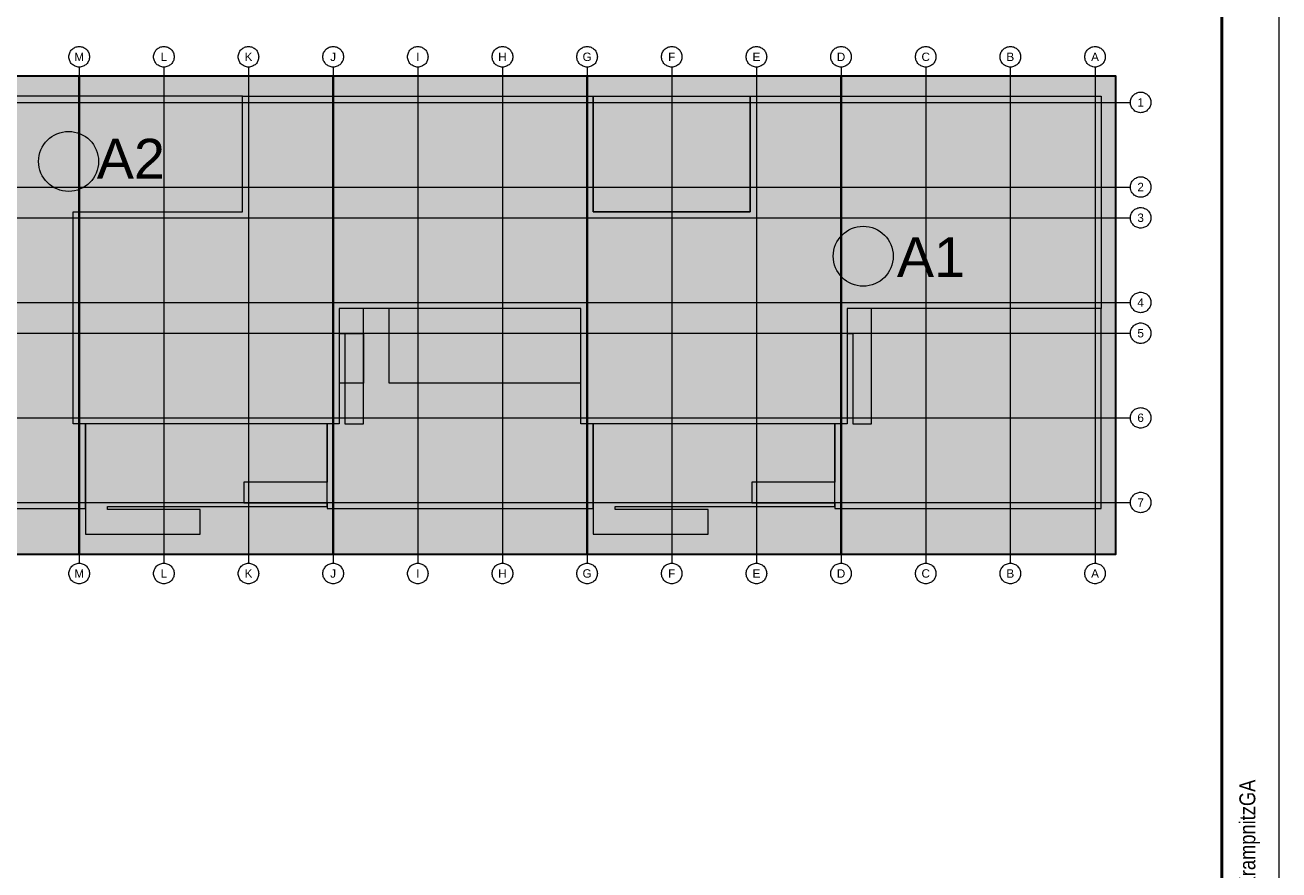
# Model space of a CAD drawing. Extents: x 244 to 994, y 7 to 427.
# Tile 33 of 35: x 884 to 994, y 158 to 233. Entities that reach past the tile are written whole.
import ezdxf
from ezdxf.lldxf.tags import DXFTag

# ---------------------------------------------------------------- set-up
doc = ezdxf.new("R2010")
doc.units = 0
doc.layers.get('0').update_dxf_attribs({"lineweight": 5})
for name, color, linetype, lineweight in [('ELT_Aufzug', 7, 'Continuous', 9), ('iwb_Plankopf Linie', 7, 'Continuous', 13), ('iwb_Plankopf Rahmen', 7, 'Continuous', 35), ('iwb_Plankopf Text', 7, 'Continuous', 18), ('PK_LP', 7, 'Continuous', 9), ('PK_LP_Achsen', 7, 'STRICHPUNKT2', 5)]:
    doc.layers.add(name, color=color, linetype=linetype, lineweight=lineweight)
for name, color, linetype, lineweight, true_color in [('PK_Förderanlagen', 5, 'Continuous', 9, 0x0000ff), ('PK_LP_gesamt', 1, 'Continuous', 9, 0xff0000), ('PK_LP_Tennung', 9, 'Continuous', 18, 0x808080)]:
    doc.layers.add(name, color=color, linetype=linetype, lineweight=lineweight, true_color=true_color)
doc.styles.add('Arial', font='arial.ttf')
doc.styles.get("Standard").update_dxf_attribs({"font": 'arial.ttf'})
tags = doc.linetypes.add('grob', pattern=[14, 3, -8, 3]).pattern_tags.tags
tags[8:9] = [DXFTag(74, 4), DXFTag(75, 0), DXFTag(340, '0'), DXFTag(46, 0.0), DXFTag(50, 0.0), DXFTag(44, 0.0), DXFTag(45, 0.0)]
tags[6:7] = [DXFTag(74, 4), DXFTag(75, 0), DXFTag(340, '0'), DXFTag(46, 0.0), DXFTag(50, 0.0), DXFTag(44, 0.0), DXFTag(45, 0.0)]
tags[4:5] = [DXFTag(74, 4), DXFTag(75, 0), DXFTag(340, '0'), DXFTag(46, 0.0), DXFTag(50, 0.0), DXFTag(44, 0.0), DXFTag(45, 0.0)]
tags = doc.linetypes.add('STRICHPUNKT2', pattern=[12.7, 6.35, -3.175, 0, -3.175]).pattern_tags.tags
tags[10:11] = [DXFTag(74, 4), DXFTag(75, 0), DXFTag(340, '0'), DXFTag(46, 0.0), DXFTag(50, 0.0), DXFTag(44, 0.0), DXFTag(45, 0.0)]
tags[8:9] = [DXFTag(74, 4), DXFTag(75, 0), DXFTag(340, '0'), DXFTag(46, 0.0), DXFTag(50, 0.0), DXFTag(44, 0.0), DXFTag(45, 0.0)]
tags[6:7] = [DXFTag(74, 4), DXFTag(75, 0), DXFTag(340, '0'), DXFTag(46, 0.0), DXFTag(50, 0.0), DXFTag(44, 0.0), DXFTag(45, 0.0)]
tags[4:5] = [DXFTag(74, 4), DXFTag(75, 0), DXFTag(340, '0'), DXFTag(46, 0.0), DXFTag(50, 0.0), DXFTag(44, 0.0), DXFTag(45, 0.0)]

# ---------------------------------------------------------------- blocks, each defined once
blk = doc.blocks.new('Polygon-A05LDZL1BH', base_point=(956.92, 211.02))
at = {"color": 0, "linetype": 'ByBlock', "lineweight": -2, "ltscale": 0.13}
blk.add_solid([(956.92, 211.02), (956.92, 213.36), (958.36, 211.02), (958.36, 213.36)], dxfattribs=at)
blk = doc.blocks.new('Polygon-A05LDZL3BH', base_point=(887.11, 219.79))
at = {"color": 0, "linetype": 'ByBlock', "lineweight": -2, "ltscale": 0.13}
blk.add_solid([(887.11, 219.79), (887.11, 221.3), (888.73, 219.79), (888.73, 221.3)], dxfattribs=at)
blk = doc.blocks.new('Schraffur-A05LDZL7BH', base_point=(818.1, 186.06))
at = {"color": 0, "linetype": 'ByBlock', "lineweight": -2, "ltscale": 0.13}
blk.add_solid([(818.1, 228.07), (979.74, 228.07), (818.1, 186.06), (979.74, 186.06)], dxfattribs=at)

msp = doc.modelspace()

# ---------------------------------------------------------------- linework, layer by layer
at = {"layer": 'iwb_Plankopf Linie', "ltscale": 0.13}
msp.add_line((989.07, 11.8), (989.07, 303.8), dxfattribs=at)
at = {"layer": 'iwb_Plankopf Rahmen', "color": 8, "lineweight": 13, "ltscale": 0.13, "true_color": 0x808080}
msp.add_line((994.07, 426.8), (994.07, 6.8), dxfattribs=at)
at = {"layer": 'iwb_Plankopf Rahmen', "color": 7, "lineweight": 50, "ltscale": 0.5}
msp.add_line((989.07, 421.38), (989.07, 11.8), dxfattribs=at)
at = {"layer": 'iwb_Plankopf Rahmen', "ltscale": 0.35}
msp.add_line((989.07, 303.8), (989.07, 11.8), dxfattribs=at)
at = {"layer": 'PK_Förderanlagen', "ltscale": 0.13}
for centre in [(887.91, 220.56), (957.61, 212.24)]:
    msp.add_circle(centre, 2.63, dxfattribs=at)
at = {"layer": 'PK_LP', "color": 7, "linetype": 'grob', "lineweight": 30, "ltscale": 0.3}
for points in [[(861.48, 228.07), (888.84, 228.07), (888.84, 186.06), (861.48, 186.06)], [(888.84, 228.07), (911.11, 228.07), (911.11, 186.06), (888.84, 186.06)], [(911.11, 228.07), (933.39, 228.07), (933.39, 186.06), (911.11, 186.06)], [(933.39, 228.07), (955.66, 228.07), (955.66, 186.06), (933.39, 186.06)]]:
    msp.add_lwpolyline(points, close=True, dxfattribs=at)
at = {"layer": 'PK_LP', "linetype": 'grob', "lineweight": 30, "ltscale": 0.3}
msp.add_lwpolyline([(955.66, 228.07), (979.74, 228.07), (979.74, 186.06), (955.66, 186.06)], close=True, dxfattribs=at)
at = {"layer": 'PK_LP', "lineweight": 13, "ltscale": 0.13}
for points in [[(819.9, 215.07), (819.9, 197.52), (833.58, 197.52), (833.58, 190.1), (889.38, 190.1), (889.38, 197.52), (888.3, 197.52), (888.3, 216.14), (903.15, 216.14), (903.15, 226.27), (834.66, 226.27), (834.66, 215.07)], [(911.65, 197.52), (888.3, 197.52), (888.3, 216.14), (903.15, 216.14), (903.15, 226.27), (933.93, 226.27), (933.93, 216.14), (947.7, 216.14), (947.7, 226.27), (978.48, 226.27), (978.48, 207.65), (956.2, 207.65), (956.2, 197.52), (932.85, 197.52), (932.85, 207.65), (911.65, 207.65)], [(933.93, 226.27), (947.7, 226.27), (947.7, 216.14), (933.93, 216.14)], [(903.29, 192.4), (903.29, 190.6), (910.58, 190.6), (910.58, 190.1), (933.93, 190.1), (933.93, 197.52), (932.85, 197.52), (932.85, 201.11), (916.03, 201.11), (916.03, 207.65), (911.65, 207.65), (911.65, 205.45), (913.77, 205.45), (913.77, 201.11), (911.65, 201.11), (911.65, 197.52), (910.58, 197.52), (910.58, 192.4)], [(913.77, 197.52), (913.77, 207.65), (911.65, 207.65), (911.65, 205.45), (912.15, 205.45), (912.15, 197.52)], [(947.84, 192.4), (947.84, 190.6), (955.13, 190.6), (955.13, 190.1), (978.48, 190.1), (978.48, 207.65), (956.2, 207.65), (956.2, 197.52), (955.13, 197.52), (955.13, 192.4)], [(958.32, 197.52), (958.32, 207.65), (956.2, 207.65), (956.2, 205.45), (956.7, 205.45), (956.7, 197.52)], [(889.38, 197.52), (889.38, 187.86), (899.45, 187.86), (899.45, 190.02), (891.31, 190.02), (891.31, 190.28), (910.58, 190.28), (910.58, 197.52)], [(933.93, 197.52), (933.93, 187.86), (944, 187.86), (944, 190.02), (935.86, 190.02), (935.86, 190.28), (955.13, 190.28), (955.13, 197.52)]]:
    msp.add_lwpolyline(points, close=True, dxfattribs=at)
at = {"layer": 'PK_LP_Achsen', "color": 7, "ltscale": 0.13}
for p, q in [((888.84, 228.83), (888.84, 185.3)), ((896.26, 228.83), (896.26, 185.3)), ((903.69, 228.83), (903.69, 185.3)), ((911.11, 228.83), (911.11, 185.3)), ((918.54, 228.83), (918.54, 185.3)), ((925.96, 228.83), (925.96, 185.3)), ((933.39, 228.83), (933.39, 185.3)), ((940.81, 228.83), (940.81, 185.3)), ((948.24, 228.83), (948.24, 185.3)), ((955.66, 228.83), (955.66, 185.3)), ((963.09, 228.83), (963.09, 185.3)), ((970.51, 228.83), (970.51, 185.3)), ((977.94, 228.83), (977.94, 185.3)), ((817.34, 225.73), (981.04, 225.73)), ((817.34, 218.31), (981.04, 218.31)), ((817.34, 215.61), (981.04, 215.61)), ((817.34, 208.18), (981.04, 208.18)), ((817.34, 205.48), (981.04, 205.48)), ((817.34, 198.06), (981.04, 198.06)), ((817.34, 190.63), (981.04, 190.63))]:
    msp.add_line(p, q, dxfattribs=at)
at = {"layer": 'PK_LP_Achsen', "color": 7, "linetype": 'Continuous', "ltscale": 0.13}
for points in [[(888.84, 230.63), (888.93, 230.63), (889.01, 230.62), (889.1, 230.6), (889.18, 230.57), (889.26, 230.53), (889.34, 230.48), (889.41, 230.43), (889.48, 230.37), (889.54, 230.31), (889.59, 230.23), (889.63, 230.16), (889.67, 230.08), (889.7, 230), (889.72, 229.91), (889.73, 229.82), (889.74, 229.73), (889.73, 229.65), (889.72, 229.56), (889.7, 229.47), (889.67, 229.39), (889.63, 229.31), (889.59, 229.23), (889.54, 229.16), (889.48, 229.1), (889.41, 229.04), (889.34, 228.99), (889.26, 228.94), (889.18, 228.9), (889.1, 228.87), (889.01, 228.85), (888.93, 228.84), (888.84, 228.83), (888.75, 228.84), (888.66, 228.85), (888.58, 228.87), (888.49, 228.9), (888.42, 228.94), (888.34, 228.99), (888.27, 229.04), (888.2, 229.1), (888.14, 229.16), (888.09, 229.23), (888.05, 229.31), (888.01, 229.39), (887.98, 229.47), (887.96, 229.56), (887.94, 229.65), (887.94, 229.73), (887.94, 229.82), (887.96, 229.91), (887.98, 230), (888.01, 230.08), (888.05, 230.16), (888.09, 230.23), (888.14, 230.31), (888.2, 230.37), (888.27, 230.43), (888.34, 230.48), (888.42, 230.53), (888.49, 230.57), (888.58, 230.6), (888.66, 230.62), (888.75, 230.63)], [(896.26, 230.63), (896.35, 230.63), (896.44, 230.62), (896.53, 230.6), (896.61, 230.57), (896.69, 230.53), (896.76, 230.48), (896.84, 230.43), (896.9, 230.37), (896.96, 230.31), (897.01, 230.23), (897.06, 230.16), (897.1, 230.08), (897.13, 230), (897.15, 229.91), (897.16, 229.82), (897.16, 229.73), (897.16, 229.65), (897.15, 229.56), (897.13, 229.47), (897.1, 229.39), (897.06, 229.31), (897.01, 229.23), (896.96, 229.16), (896.9, 229.1), (896.84, 229.04), (896.76, 228.99), (896.69, 228.94), (896.61, 228.9), (896.53, 228.87), (896.44, 228.85), (896.35, 228.84), (896.26, 228.83), (896.18, 228.84), (896.09, 228.85), (896, 228.87), (895.92, 228.9), (895.84, 228.94), (895.76, 228.99), (895.69, 229.04), (895.63, 229.1), (895.57, 229.16), (895.52, 229.23), (895.47, 229.31), (895.43, 229.39), (895.4, 229.47), (895.38, 229.56), (895.37, 229.65), (895.36, 229.73), (895.37, 229.82), (895.38, 229.91), (895.4, 230), (895.43, 230.08), (895.47, 230.16), (895.52, 230.23), (895.57, 230.31), (895.63, 230.37), (895.69, 230.43), (895.76, 230.48), (895.84, 230.53), (895.92, 230.57), (896, 230.6), (896.09, 230.62), (896.18, 230.63)], [(903.69, 230.63), (903.78, 230.63), (903.86, 230.62), (903.95, 230.6), (904.03, 230.57), (904.11, 230.53), (904.19, 230.48), (904.26, 230.43), (904.33, 230.37), (904.39, 230.31), (904.44, 230.23), (904.48, 230.16), (904.52, 230.08), (904.55, 230), (904.57, 229.91), (904.58, 229.82), (904.59, 229.73), (904.58, 229.65), (904.57, 229.56), (904.55, 229.47), (904.52, 229.39), (904.48, 229.31), (904.44, 229.23), (904.39, 229.16), (904.33, 229.1), (904.26, 229.04), (904.19, 228.99), (904.11, 228.94), (904.03, 228.9), (903.95, 228.87), (903.86, 228.85), (903.78, 228.84), (903.69, 228.83), (903.6, 228.84), (903.51, 228.85), (903.43, 228.87), (903.34, 228.9), (903.27, 228.94), (903.19, 228.99), (903.12, 229.04), (903.05, 229.1), (902.99, 229.16), (902.94, 229.23), (902.9, 229.31), (902.86, 229.39), (902.83, 229.47), (902.81, 229.56), (902.79, 229.65), (902.79, 229.73), (902.79, 229.82), (902.81, 229.91), (902.83, 230), (902.86, 230.08), (902.9, 230.16), (902.94, 230.23), (902.99, 230.31), (903.05, 230.37), (903.12, 230.43), (903.19, 230.48), (903.27, 230.53), (903.34, 230.57), (903.43, 230.6), (903.51, 230.62), (903.6, 230.63)], [(911.11, 230.63), (911.2, 230.63), (911.29, 230.62), (911.38, 230.6), (911.46, 230.57), (911.54, 230.53), (911.61, 230.48), (911.69, 230.43), (911.75, 230.37), (911.81, 230.31), (911.86, 230.23), (911.91, 230.16), (911.95, 230.08), (911.98, 230), (912, 229.91), (912.01, 229.82), (912.01, 229.73), (912.01, 229.65), (912, 229.56), (911.98, 229.47), (911.95, 229.39), (911.91, 229.31), (911.86, 229.23), (911.81, 229.16), (911.75, 229.1), (911.69, 229.04), (911.61, 228.99), (911.54, 228.94), (911.46, 228.9), (911.38, 228.87), (911.29, 228.85), (911.2, 228.84), (911.11, 228.83), (911.03, 228.84), (910.94, 228.85), (910.85, 228.87), (910.77, 228.9), (910.69, 228.94), (910.61, 228.99), (910.54, 229.04), (910.48, 229.1), (910.42, 229.16), (910.37, 229.23), (910.32, 229.31), (910.28, 229.39), (910.25, 229.47), (910.23, 229.56), (910.22, 229.65), (910.21, 229.73), (910.22, 229.82), (910.23, 229.91), (910.25, 230), (910.28, 230.08), (910.32, 230.16), (910.37, 230.23), (910.42, 230.31), (910.48, 230.37), (910.54, 230.43), (910.61, 230.48), (910.69, 230.53), (910.77, 230.57), (910.85, 230.6), (910.94, 230.62), (911.03, 230.63)], [(918.54, 230.63), (918.63, 230.63), (918.71, 230.62), (918.8, 230.6), (918.88, 230.57), (918.96, 230.53), (919.04, 230.48), (919.11, 230.43), (919.18, 230.37), (919.24, 230.31), (919.29, 230.23), (919.33, 230.16), (919.37, 230.08), (919.4, 230), (919.42, 229.91), (919.43, 229.82), (919.44, 229.73), (919.43, 229.65), (919.42, 229.56), (919.4, 229.47), (919.37, 229.39), (919.33, 229.31), (919.29, 229.23), (919.24, 229.16), (919.18, 229.1), (919.11, 229.04), (919.04, 228.99), (918.96, 228.94), (918.88, 228.9), (918.8, 228.87), (918.71, 228.85), (918.63, 228.84), (918.54, 228.83), (918.45, 228.84), (918.36, 228.85), (918.28, 228.87), (918.19, 228.9), (918.12, 228.94), (918.04, 228.99), (917.97, 229.04), (917.9, 229.1), (917.84, 229.16), (917.79, 229.23), (917.75, 229.31), (917.71, 229.39), (917.68, 229.47), (917.66, 229.56), (917.64, 229.65), (917.64, 229.73), (917.64, 229.82), (917.66, 229.91), (917.68, 230), (917.71, 230.08), (917.75, 230.16), (917.79, 230.23), (917.84, 230.31), (917.9, 230.37), (917.97, 230.43), (918.04, 230.48), (918.12, 230.53), (918.19, 230.57), (918.28, 230.6), (918.36, 230.62), (918.45, 230.63)], [(925.96, 230.63), (926.05, 230.63), (926.14, 230.62), (926.23, 230.6), (926.31, 230.57), (926.39, 230.53), (926.46, 230.48), (926.54, 230.43), (926.6, 230.37), (926.66, 230.31), (926.71, 230.23), (926.76, 230.16), (926.8, 230.08), (926.83, 230), (926.85, 229.91), (926.86, 229.82), (926.86, 229.73), (926.86, 229.65), (926.85, 229.56), (926.83, 229.47), (926.8, 229.39), (926.76, 229.31), (926.71, 229.23), (926.66, 229.16), (926.6, 229.1), (926.54, 229.04), (926.46, 228.99), (926.39, 228.94), (926.31, 228.9), (926.23, 228.87), (926.14, 228.85), (926.05, 228.84), (925.96, 228.83), (925.88, 228.84), (925.79, 228.85), (925.7, 228.87), (925.62, 228.9), (925.54, 228.94), (925.46, 228.99), (925.39, 229.04), (925.33, 229.1), (925.27, 229.16), (925.22, 229.23), (925.17, 229.31), (925.13, 229.39), (925.1, 229.47), (925.08, 229.56), (925.07, 229.65), (925.06, 229.73), (925.07, 229.82), (925.08, 229.91), (925.1, 230), (925.13, 230.08), (925.17, 230.16), (925.22, 230.23), (925.27, 230.31), (925.33, 230.37), (925.39, 230.43), (925.46, 230.48), (925.54, 230.53), (925.62, 230.57), (925.7, 230.6), (925.79, 230.62), (925.88, 230.63)], [(933.39, 230.63), (933.48, 230.63), (933.56, 230.62), (933.65, 230.6), (933.73, 230.57), (933.81, 230.53), (933.89, 230.48), (933.96, 230.43), (934.03, 230.37), (934.09, 230.31), (934.14, 230.23), (934.18, 230.16), (934.22, 230.08), (934.25, 230), (934.27, 229.91), (934.28, 229.82), (934.29, 229.73), (934.28, 229.65), (934.27, 229.56), (934.25, 229.47), (934.22, 229.39), (934.18, 229.31), (934.14, 229.23), (934.09, 229.16), (934.03, 229.1), (933.96, 229.04), (933.89, 228.99), (933.81, 228.94), (933.73, 228.9), (933.65, 228.87), (933.56, 228.85), (933.48, 228.84), (933.39, 228.83), (933.3, 228.84), (933.21, 228.85), (933.13, 228.87), (933.04, 228.9), (932.97, 228.94), (932.89, 228.99), (932.82, 229.04), (932.75, 229.1), (932.69, 229.16), (932.64, 229.23), (932.6, 229.31), (932.56, 229.39), (932.53, 229.47), (932.51, 229.56), (932.49, 229.65), (932.49, 229.73), (932.49, 229.82), (932.51, 229.91), (932.53, 230), (932.56, 230.08), (932.6, 230.16), (932.64, 230.23), (932.69, 230.31), (932.75, 230.37), (932.82, 230.43), (932.89, 230.48), (932.97, 230.53), (933.04, 230.57), (933.13, 230.6), (933.21, 230.62), (933.3, 230.63)], [(940.81, 230.63), (940.9, 230.63), (940.99, 230.62), (941.08, 230.6), (941.16, 230.57), (941.24, 230.53), (941.31, 230.48), (941.39, 230.43), (941.45, 230.37), (941.51, 230.31), (941.56, 230.23), (941.61, 230.16), (941.65, 230.08), (941.68, 230), (941.7, 229.91), (941.71, 229.82), (941.71, 229.73), (941.71, 229.65), (941.7, 229.56), (941.68, 229.47), (941.65, 229.39), (941.61, 229.31), (941.56, 229.23), (941.51, 229.16), (941.45, 229.1), (941.39, 229.04), (941.31, 228.99), (941.24, 228.94), (941.16, 228.9), (941.08, 228.87), (940.99, 228.85), (940.9, 228.84), (940.81, 228.83), (940.73, 228.84), (940.64, 228.85), (940.55, 228.87), (940.47, 228.9), (940.39, 228.94), (940.31, 228.99), (940.24, 229.04), (940.18, 229.1), (940.12, 229.16), (940.07, 229.23), (940.02, 229.31), (939.98, 229.39), (939.95, 229.47), (939.93, 229.56), (939.92, 229.65), (939.91, 229.73), (939.92, 229.82), (939.93, 229.91), (939.95, 230), (939.98, 230.08), (940.02, 230.16), (940.07, 230.23), (940.12, 230.31), (940.18, 230.37), (940.24, 230.43), (940.31, 230.48), (940.39, 230.53), (940.47, 230.57), (940.55, 230.6), (940.64, 230.62), (940.73, 230.63)], [(948.24, 230.63), (948.33, 230.63), (948.41, 230.62), (948.5, 230.6), (948.58, 230.57), (948.66, 230.53), (948.74, 230.48), (948.81, 230.43), (948.88, 230.37), (948.94, 230.31), (948.99, 230.23), (949.03, 230.16), (949.07, 230.08), (949.1, 230), (949.12, 229.91), (949.13, 229.82), (949.14, 229.73), (949.13, 229.65), (949.12, 229.56), (949.1, 229.47), (949.07, 229.39), (949.03, 229.31), (948.99, 229.23), (948.94, 229.16), (948.88, 229.1), (948.81, 229.04), (948.74, 228.99), (948.66, 228.94), (948.58, 228.9), (948.5, 228.87), (948.41, 228.85), (948.33, 228.84), (948.24, 228.83), (948.15, 228.84), (948.06, 228.85), (947.98, 228.87), (947.89, 228.9), (947.82, 228.94), (947.74, 228.99), (947.67, 229.04), (947.6, 229.1), (947.54, 229.16), (947.49, 229.23), (947.45, 229.31), (947.41, 229.39), (947.38, 229.47), (947.36, 229.56), (947.34, 229.65), (947.34, 229.73), (947.34, 229.82), (947.36, 229.91), (947.38, 230), (947.41, 230.08), (947.45, 230.16), (947.49, 230.23), (947.54, 230.31), (947.6, 230.37), (947.67, 230.43), (947.74, 230.48), (947.82, 230.53), (947.89, 230.57), (947.98, 230.6), (948.06, 230.62), (948.15, 230.63)], [(955.66, 230.63), (955.75, 230.63), (955.84, 230.62), (955.93, 230.6), (956.01, 230.57), (956.09, 230.53), (956.16, 230.48), (956.24, 230.43), (956.3, 230.37), (956.36, 230.31), (956.41, 230.23), (956.46, 230.16), (956.5, 230.08), (956.53, 230), (956.55, 229.91), (956.56, 229.82), (956.56, 229.73), (956.56, 229.65), (956.55, 229.56), (956.53, 229.47), (956.5, 229.39), (956.46, 229.31), (956.41, 229.23), (956.36, 229.16), (956.3, 229.1), (956.24, 229.04), (956.16, 228.99), (956.09, 228.94), (956.01, 228.9), (955.93, 228.87), (955.84, 228.85), (955.75, 228.84), (955.66, 228.83), (955.58, 228.84), (955.49, 228.85), (955.4, 228.87), (955.32, 228.9), (955.24, 228.94), (955.16, 228.99), (955.09, 229.04), (955.03, 229.1), (954.97, 229.16), (954.92, 229.23), (954.87, 229.31), (954.83, 229.39), (954.8, 229.47), (954.78, 229.56), (954.77, 229.65), (954.76, 229.73), (954.77, 229.82), (954.78, 229.91), (954.8, 230), (954.83, 230.08), (954.87, 230.16), (954.92, 230.23), (954.97, 230.31), (955.03, 230.37), (955.09, 230.43), (955.16, 230.48), (955.24, 230.53), (955.32, 230.57), (955.4, 230.6), (955.49, 230.62), (955.58, 230.63)], [(963.09, 230.63), (963.18, 230.63), (963.26, 230.62), (963.35, 230.6), (963.43, 230.57), (963.51, 230.53), (963.59, 230.48), (963.66, 230.43), (963.73, 230.37), (963.79, 230.31), (963.84, 230.23), (963.88, 230.16), (963.92, 230.08), (963.95, 230), (963.97, 229.91), (963.98, 229.82), (963.99, 229.73), (963.98, 229.65), (963.97, 229.56), (963.95, 229.47), (963.92, 229.39), (963.88, 229.31), (963.84, 229.23), (963.79, 229.16), (963.73, 229.1), (963.66, 229.04), (963.59, 228.99), (963.51, 228.94), (963.43, 228.9), (963.35, 228.87), (963.26, 228.85), (963.18, 228.84), (963.09, 228.83), (963, 228.84), (962.91, 228.85), (962.83, 228.87), (962.74, 228.9), (962.67, 228.94), (962.59, 228.99), (962.52, 229.04), (962.45, 229.1), (962.39, 229.16), (962.34, 229.23), (962.3, 229.31), (962.26, 229.39), (962.23, 229.47), (962.21, 229.56), (962.19, 229.65), (962.19, 229.73), (962.19, 229.82), (962.21, 229.91), (962.23, 230), (962.26, 230.08), (962.3, 230.16), (962.34, 230.23), (962.39, 230.31), (962.45, 230.37), (962.52, 230.43), (962.59, 230.48), (962.67, 230.53), (962.74, 230.57), (962.83, 230.6), (962.91, 230.62), (963, 230.63)], [(970.51, 230.63), (970.6, 230.63), (970.69, 230.62), (970.78, 230.6), (970.86, 230.57), (970.94, 230.53), (971.01, 230.48), (971.09, 230.43), (971.15, 230.37), (971.21, 230.31), (971.26, 230.23), (971.31, 230.16), (971.35, 230.08), (971.38, 230), (971.4, 229.91), (971.41, 229.82), (971.41, 229.73), (971.41, 229.65), (971.4, 229.56), (971.38, 229.47), (971.35, 229.39), (971.31, 229.31), (971.26, 229.23), (971.21, 229.16), (971.15, 229.1), (971.09, 229.04), (971.01, 228.99), (970.94, 228.94), (970.86, 228.9), (970.78, 228.87), (970.69, 228.85), (970.6, 228.84), (970.51, 228.83), (970.43, 228.84), (970.34, 228.85), (970.25, 228.87), (970.17, 228.9), (970.09, 228.94), (970.01, 228.99), (969.94, 229.04), (969.88, 229.1), (969.82, 229.16), (969.77, 229.23), (969.72, 229.31), (969.68, 229.39), (969.65, 229.47), (969.63, 229.56), (969.62, 229.65), (969.61, 229.73), (969.62, 229.82), (969.63, 229.91), (969.65, 230), (969.68, 230.08), (969.72, 230.16), (969.77, 230.23), (969.82, 230.31), (969.88, 230.37), (969.94, 230.43), (970.01, 230.48), (970.09, 230.53), (970.17, 230.57), (970.25, 230.6), (970.34, 230.62), (970.43, 230.63)], [(977.94, 230.63), (978.03, 230.63), (978.11, 230.62), (978.2, 230.6), (978.28, 230.57), (978.36, 230.53), (978.44, 230.48), (978.51, 230.43), (978.58, 230.37), (978.64, 230.31), (978.69, 230.23), (978.73, 230.16), (978.77, 230.08), (978.8, 230), (978.82, 229.91), (978.83, 229.82), (978.84, 229.73), (978.83, 229.65), (978.82, 229.56), (978.8, 229.47), (978.77, 229.39), (978.73, 229.31), (978.69, 229.23), (978.64, 229.16), (978.58, 229.1), (978.51, 229.04), (978.44, 228.99), (978.36, 228.94), (978.28, 228.9), (978.2, 228.87), (978.11, 228.85), (978.03, 228.84), (977.94, 228.83), (977.85, 228.84), (977.76, 228.85), (977.68, 228.87), (977.59, 228.9), (977.52, 228.94), (977.44, 228.99), (977.37, 229.04), (977.3, 229.1), (977.24, 229.16), (977.19, 229.23), (977.15, 229.31), (977.11, 229.39), (977.08, 229.47), (977.06, 229.56), (977.04, 229.65), (977.04, 229.73), (977.04, 229.82), (977.06, 229.91), (977.08, 230), (977.11, 230.08), (977.15, 230.16), (977.19, 230.23), (977.24, 230.31), (977.3, 230.37), (977.37, 230.43), (977.44, 230.48), (977.52, 230.53), (977.59, 230.57), (977.68, 230.6), (977.76, 230.62), (977.85, 230.63)], [(982.84, 225.73), (982.84, 225.64), (982.82, 225.56), (982.8, 225.47), (982.77, 225.39), (982.74, 225.31), (982.69, 225.23), (982.64, 225.16), (982.58, 225.1), (982.51, 225.04), (982.44, 224.98), (982.37, 224.94), (982.29, 224.9), (982.2, 224.87), (982.12, 224.85), (982.03, 224.84), (981.94, 224.83), (981.85, 224.84), (981.77, 224.85), (981.68, 224.87), (981.6, 224.9), (981.52, 224.94), (981.44, 224.98), (981.37, 225.04), (981.31, 225.1), (981.25, 225.16), (981.19, 225.23), (981.15, 225.31), (981.11, 225.39), (981.08, 225.47), (981.06, 225.56), (981.05, 225.64), (981.04, 225.73), (981.05, 225.82), (981.06, 225.91), (981.08, 225.99), (981.11, 226.08), (981.15, 226.16), (981.19, 226.23), (981.25, 226.3), (981.31, 226.37), (981.37, 226.43), (981.44, 226.48), (981.52, 226.53), (981.6, 226.56), (981.68, 226.59), (981.77, 226.62), (981.85, 226.63), (981.94, 226.63), (982.03, 226.63), (982.12, 226.62), (982.2, 226.59), (982.29, 226.56), (982.37, 226.53), (982.44, 226.48), (982.51, 226.43), (982.58, 226.37), (982.64, 226.3), (982.69, 226.23), (982.74, 226.16), (982.77, 226.08), (982.8, 225.99), (982.82, 225.91), (982.84, 225.82)], [(982.84, 218.31), (982.84, 218.22), (982.82, 218.13), (982.8, 218.05), (982.77, 217.96), (982.74, 217.88), (982.69, 217.81), (982.64, 217.74), (982.58, 217.67), (982.51, 217.61), (982.44, 217.56), (982.37, 217.51), (982.29, 217.48), (982.2, 217.45), (982.12, 217.42), (982.03, 217.41), (981.94, 217.41), (981.85, 217.41), (981.77, 217.42), (981.68, 217.45), (981.6, 217.48), (981.52, 217.51), (981.44, 217.56), (981.37, 217.61), (981.31, 217.67), (981.25, 217.74), (981.19, 217.81), (981.15, 217.88), (981.11, 217.96), (981.08, 218.05), (981.06, 218.13), (981.05, 218.22), (981.04, 218.31), (981.05, 218.4), (981.06, 218.48), (981.08, 218.57), (981.11, 218.65), (981.15, 218.73), (981.19, 218.81), (981.25, 218.88), (981.31, 218.94), (981.37, 219), (981.44, 219.06), (981.52, 219.1), (981.6, 219.14), (981.68, 219.17), (981.77, 219.19), (981.85, 219.2), (981.94, 219.21), (982.03, 219.2), (982.12, 219.19), (982.2, 219.17), (982.29, 219.14), (982.37, 219.1), (982.44, 219.06), (982.51, 219), (982.58, 218.94), (982.64, 218.88), (982.69, 218.81), (982.74, 218.73), (982.77, 218.65), (982.8, 218.57), (982.82, 218.48), (982.84, 218.4)], [(982.84, 215.61), (982.84, 215.52), (982.82, 215.43), (982.8, 215.35), (982.77, 215.26), (982.74, 215.18), (982.69, 215.11), (982.64, 215.04), (982.58, 214.97), (982.51, 214.91), (982.44, 214.86), (982.37, 214.81), (982.29, 214.78), (982.2, 214.75), (982.12, 214.72), (982.03, 214.71), (981.94, 214.71), (981.85, 214.71), (981.77, 214.72), (981.68, 214.75), (981.6, 214.78), (981.52, 214.81), (981.44, 214.86), (981.37, 214.91), (981.31, 214.97), (981.25, 215.04), (981.19, 215.11), (981.15, 215.18), (981.11, 215.26), (981.08, 215.35), (981.06, 215.43), (981.05, 215.52), (981.04, 215.61), (981.05, 215.7), (981.06, 215.78), (981.08, 215.87), (981.11, 215.95), (981.15, 216.03), (981.19, 216.11), (981.25, 216.18), (981.31, 216.24), (981.37, 216.3), (981.44, 216.36), (981.52, 216.4), (981.6, 216.44), (981.68, 216.47), (981.77, 216.49), (981.85, 216.5), (981.94, 216.51), (982.03, 216.5), (982.12, 216.49), (982.2, 216.47), (982.29, 216.44), (982.37, 216.4), (982.44, 216.36), (982.51, 216.3), (982.58, 216.24), (982.64, 216.18), (982.69, 216.11), (982.74, 216.03), (982.77, 215.95), (982.8, 215.87), (982.82, 215.78), (982.84, 215.7)], [(982.84, 208.18), (982.84, 208.09), (982.82, 208.01), (982.8, 207.92), (982.77, 207.84), (982.74, 207.76), (982.69, 207.68), (982.64, 207.61), (982.58, 207.55), (982.51, 207.49), (982.44, 207.43), (982.37, 207.39), (982.29, 207.35), (982.2, 207.32), (982.12, 207.3), (982.03, 207.29), (981.94, 207.28), (981.85, 207.29), (981.77, 207.3), (981.68, 207.32), (981.6, 207.35), (981.52, 207.39), (981.44, 207.43), (981.37, 207.49), (981.31, 207.55), (981.25, 207.61), (981.19, 207.68), (981.15, 207.76), (981.11, 207.84), (981.08, 207.92), (981.06, 208.01), (981.05, 208.09), (981.04, 208.18), (981.05, 208.27), (981.06, 208.36), (981.08, 208.44), (981.11, 208.53), (981.15, 208.61), (981.19, 208.68), (981.25, 208.75), (981.31, 208.82), (981.37, 208.88), (981.44, 208.93), (981.52, 208.98), (981.6, 209.01), (981.68, 209.04), (981.77, 209.07), (981.85, 209.08), (981.94, 209.08), (982.03, 209.08), (982.12, 209.07), (982.2, 209.04), (982.29, 209.01), (982.37, 208.98), (982.44, 208.93), (982.51, 208.88), (982.58, 208.82), (982.64, 208.75), (982.69, 208.68), (982.74, 208.61), (982.77, 208.53), (982.8, 208.44), (982.82, 208.36), (982.84, 208.27)], [(982.84, 205.48), (982.84, 205.39), (982.82, 205.31), (982.8, 205.22), (982.77, 205.14), (982.74, 205.06), (982.69, 204.98), (982.64, 204.91), (982.58, 204.85), (982.51, 204.79), (982.44, 204.73), (982.37, 204.69), (982.29, 204.65), (982.2, 204.62), (982.12, 204.6), (982.03, 204.59), (981.94, 204.58), (981.85, 204.59), (981.77, 204.6), (981.68, 204.62), (981.6, 204.65), (981.52, 204.69), (981.44, 204.73), (981.37, 204.79), (981.31, 204.85), (981.25, 204.91), (981.19, 204.98), (981.15, 205.06), (981.11, 205.14), (981.08, 205.22), (981.06, 205.31), (981.05, 205.39), (981.04, 205.48), (981.05, 205.57), (981.06, 205.66), (981.08, 205.74), (981.11, 205.83), (981.15, 205.91), (981.19, 205.98), (981.25, 206.05), (981.31, 206.12), (981.37, 206.18), (981.44, 206.23), (981.52, 206.28), (981.6, 206.31), (981.68, 206.34), (981.77, 206.37), (981.85, 206.38), (981.94, 206.38), (982.03, 206.38), (982.12, 206.37), (982.2, 206.34), (982.29, 206.31), (982.37, 206.28), (982.44, 206.23), (982.51, 206.18), (982.58, 206.12), (982.64, 206.05), (982.69, 205.98), (982.74, 205.91), (982.77, 205.83), (982.8, 205.74), (982.82, 205.66), (982.84, 205.57)], [(982.84, 198.06), (982.84, 197.97), (982.82, 197.88), (982.8, 197.8), (982.77, 197.71), (982.74, 197.63), (982.69, 197.56), (982.64, 197.49), (982.58, 197.42), (982.51, 197.36), (982.44, 197.31), (982.37, 197.26), (982.29, 197.23), (982.2, 197.2), (982.12, 197.17), (982.03, 197.16), (981.94, 197.16), (981.85, 197.16), (981.77, 197.17), (981.68, 197.2), (981.6, 197.23), (981.52, 197.26), (981.44, 197.31), (981.37, 197.36), (981.31, 197.42), (981.25, 197.49), (981.19, 197.56), (981.15, 197.63), (981.11, 197.71), (981.08, 197.8), (981.06, 197.88), (981.05, 197.97), (981.04, 198.06), (981.05, 198.15), (981.06, 198.23), (981.08, 198.32), (981.11, 198.4), (981.15, 198.48), (981.19, 198.56), (981.25, 198.63), (981.31, 198.69), (981.37, 198.75), (981.44, 198.81), (981.52, 198.85), (981.6, 198.89), (981.68, 198.92), (981.77, 198.94), (981.85, 198.95), (981.94, 198.96), (982.03, 198.95), (982.12, 198.94), (982.2, 198.92), (982.29, 198.89), (982.37, 198.85), (982.44, 198.81), (982.51, 198.75), (982.58, 198.69), (982.64, 198.63), (982.69, 198.56), (982.74, 198.48), (982.77, 198.4), (982.8, 198.32), (982.82, 198.23), (982.84, 198.15)], [(982.84, 190.63), (982.84, 190.54), (982.82, 190.46), (982.8, 190.37), (982.77, 190.29), (982.74, 190.21), (982.69, 190.13), (982.64, 190.06), (982.58, 190), (982.51, 189.94), (982.44, 189.88), (982.37, 189.84), (982.29, 189.8), (982.2, 189.77), (982.12, 189.75), (982.03, 189.74), (981.94, 189.73), (981.85, 189.74), (981.77, 189.75), (981.68, 189.77), (981.6, 189.8), (981.52, 189.84), (981.44, 189.88), (981.37, 189.94), (981.31, 190), (981.25, 190.06), (981.19, 190.13), (981.15, 190.21), (981.11, 190.29), (981.08, 190.37), (981.06, 190.46), (981.05, 190.54), (981.04, 190.63), (981.05, 190.72), (981.06, 190.81), (981.08, 190.89), (981.11, 190.98), (981.15, 191.06), (981.19, 191.13), (981.25, 191.2), (981.31, 191.27), (981.37, 191.33), (981.44, 191.38), (981.52, 191.43), (981.6, 191.46), (981.68, 191.49), (981.77, 191.52), (981.85, 191.53), (981.94, 191.53), (982.03, 191.53), (982.12, 191.52), (982.2, 191.49), (982.29, 191.46), (982.37, 191.43), (982.44, 191.38), (982.51, 191.33), (982.58, 191.27), (982.64, 191.2), (982.69, 191.13), (982.74, 191.06), (982.77, 190.98), (982.8, 190.89), (982.82, 190.81), (982.84, 190.72)], [(888.84, 185.3), (888.93, 185.3), (889.01, 185.28), (889.1, 185.26), (889.18, 185.23), (889.26, 185.19), (889.34, 185.15), (889.41, 185.1), (889.48, 185.04), (889.54, 184.97), (889.59, 184.9), (889.63, 184.82), (889.67, 184.74), (889.7, 184.66), (889.72, 184.58), (889.73, 184.49), (889.74, 184.4), (889.73, 184.31), (889.72, 184.22), (889.7, 184.14), (889.67, 184.06), (889.63, 183.98), (889.59, 183.9), (889.54, 183.83), (889.48, 183.76), (889.41, 183.7), (889.34, 183.65), (889.26, 183.61), (889.18, 183.57), (889.1, 183.54), (889.01, 183.52), (888.93, 183.5), (888.84, 183.5), (888.75, 183.5), (888.66, 183.52), (888.58, 183.54), (888.49, 183.57), (888.42, 183.61), (888.34, 183.65), (888.27, 183.7), (888.2, 183.76), (888.14, 183.83), (888.09, 183.9), (888.05, 183.98), (888.01, 184.06), (887.98, 184.14), (887.96, 184.22), (887.94, 184.31), (887.94, 184.4), (887.94, 184.49), (887.96, 184.58), (887.98, 184.66), (888.01, 184.74), (888.05, 184.82), (888.09, 184.9), (888.14, 184.97), (888.2, 185.04), (888.27, 185.1), (888.34, 185.15), (888.42, 185.19), (888.49, 185.23), (888.58, 185.26), (888.66, 185.28), (888.75, 185.3)], [(896.26, 185.3), (896.35, 185.3), (896.44, 185.28), (896.53, 185.26), (896.61, 185.23), (896.69, 185.19), (896.76, 185.15), (896.84, 185.1), (896.9, 185.04), (896.96, 184.97), (897.01, 184.9), (897.06, 184.82), (897.1, 184.74), (897.13, 184.66), (897.15, 184.58), (897.16, 184.49), (897.16, 184.4), (897.16, 184.31), (897.15, 184.22), (897.13, 184.14), (897.1, 184.06), (897.06, 183.98), (897.01, 183.9), (896.96, 183.83), (896.9, 183.76), (896.84, 183.7), (896.76, 183.65), (896.69, 183.61), (896.61, 183.57), (896.53, 183.54), (896.44, 183.52), (896.35, 183.5), (896.26, 183.5), (896.18, 183.5), (896.09, 183.52), (896, 183.54), (895.92, 183.57), (895.84, 183.61), (895.76, 183.65), (895.69, 183.7), (895.63, 183.76), (895.57, 183.83), (895.52, 183.9), (895.47, 183.98), (895.43, 184.06), (895.4, 184.14), (895.38, 184.22), (895.37, 184.31), (895.36, 184.4), (895.37, 184.49), (895.38, 184.58), (895.4, 184.66), (895.43, 184.74), (895.47, 184.82), (895.52, 184.9), (895.57, 184.97), (895.63, 185.04), (895.69, 185.1), (895.76, 185.15), (895.84, 185.19), (895.92, 185.23), (896, 185.26), (896.09, 185.28), (896.18, 185.3)], [(903.69, 185.3), (903.78, 185.3), (903.86, 185.28), (903.95, 185.26), (904.03, 185.23), (904.11, 185.19), (904.19, 185.15), (904.26, 185.1), (904.33, 185.04), (904.39, 184.97), (904.44, 184.9), (904.48, 184.82), (904.52, 184.74), (904.55, 184.66), (904.57, 184.58), (904.58, 184.49), (904.59, 184.4), (904.58, 184.31), (904.57, 184.22), (904.55, 184.14), (904.52, 184.06), (904.48, 183.98), (904.44, 183.9), (904.39, 183.83), (904.33, 183.76), (904.26, 183.7), (904.19, 183.65), (904.11, 183.61), (904.03, 183.57), (903.95, 183.54), (903.86, 183.52), (903.78, 183.5), (903.69, 183.5), (903.6, 183.5), (903.51, 183.52), (903.43, 183.54), (903.34, 183.57), (903.27, 183.61), (903.19, 183.65), (903.12, 183.7), (903.05, 183.76), (902.99, 183.83), (902.94, 183.9), (902.9, 183.98), (902.86, 184.06), (902.83, 184.14), (902.81, 184.22), (902.79, 184.31), (902.79, 184.4), (902.79, 184.49), (902.81, 184.58), (902.83, 184.66), (902.86, 184.74), (902.9, 184.82), (902.94, 184.9), (902.99, 184.97), (903.05, 185.04), (903.12, 185.1), (903.19, 185.15), (903.27, 185.19), (903.34, 185.23), (903.43, 185.26), (903.51, 185.28), (903.6, 185.3)], [(911.11, 185.3), (911.2, 185.3), (911.29, 185.28), (911.38, 185.26), (911.46, 185.23), (911.54, 185.19), (911.61, 185.15), (911.69, 185.1), (911.75, 185.04), (911.81, 184.97), (911.86, 184.9), (911.91, 184.82), (911.95, 184.74), (911.98, 184.66), (912, 184.58), (912.01, 184.49), (912.01, 184.4), (912.01, 184.31), (912, 184.22), (911.98, 184.14), (911.95, 184.06), (911.91, 183.98), (911.86, 183.9), (911.81, 183.83), (911.75, 183.76), (911.69, 183.7), (911.61, 183.65), (911.54, 183.61), (911.46, 183.57), (911.38, 183.54), (911.29, 183.52), (911.2, 183.5), (911.11, 183.5), (911.03, 183.5), (910.94, 183.52), (910.85, 183.54), (910.77, 183.57), (910.69, 183.61), (910.61, 183.65), (910.54, 183.7), (910.48, 183.76), (910.42, 183.83), (910.37, 183.9), (910.32, 183.98), (910.28, 184.06), (910.25, 184.14), (910.23, 184.22), (910.22, 184.31), (910.21, 184.4), (910.22, 184.49), (910.23, 184.58), (910.25, 184.66), (910.28, 184.74), (910.32, 184.82), (910.37, 184.9), (910.42, 184.97), (910.48, 185.04), (910.54, 185.1), (910.61, 185.15), (910.69, 185.19), (910.77, 185.23), (910.85, 185.26), (910.94, 185.28), (911.03, 185.3)], [(918.54, 185.3), (918.63, 185.3), (918.71, 185.28), (918.8, 185.26), (918.88, 185.23), (918.96, 185.19), (919.04, 185.15), (919.11, 185.1), (919.18, 185.04), (919.24, 184.97), (919.29, 184.9), (919.33, 184.82), (919.37, 184.74), (919.4, 184.66), (919.42, 184.58), (919.43, 184.49), (919.44, 184.4), (919.43, 184.31), (919.42, 184.22), (919.4, 184.14), (919.37, 184.06), (919.33, 183.98), (919.29, 183.9), (919.24, 183.83), (919.18, 183.76), (919.11, 183.7), (919.04, 183.65), (918.96, 183.61), (918.88, 183.57), (918.8, 183.54), (918.71, 183.52), (918.63, 183.5), (918.54, 183.5), (918.45, 183.5), (918.36, 183.52), (918.28, 183.54), (918.19, 183.57), (918.12, 183.61), (918.04, 183.65), (917.97, 183.7), (917.9, 183.76), (917.84, 183.83), (917.79, 183.9), (917.75, 183.98), (917.71, 184.06), (917.68, 184.14), (917.66, 184.22), (917.64, 184.31), (917.64, 184.4), (917.64, 184.49), (917.66, 184.58), (917.68, 184.66), (917.71, 184.74), (917.75, 184.82), (917.79, 184.9), (917.84, 184.97), (917.9, 185.04), (917.97, 185.1), (918.04, 185.15), (918.12, 185.19), (918.19, 185.23), (918.28, 185.26), (918.36, 185.28), (918.45, 185.3)], [(925.96, 185.3), (926.05, 185.3), (926.14, 185.28), (926.23, 185.26), (926.31, 185.23), (926.39, 185.19), (926.46, 185.15), (926.54, 185.1), (926.6, 185.04), (926.66, 184.97), (926.71, 184.9), (926.76, 184.82), (926.8, 184.74), (926.83, 184.66), (926.85, 184.58), (926.86, 184.49), (926.86, 184.4), (926.86, 184.31), (926.85, 184.22), (926.83, 184.14), (926.8, 184.06), (926.76, 183.98), (926.71, 183.9), (926.66, 183.83), (926.6, 183.76), (926.54, 183.7), (926.46, 183.65), (926.39, 183.61), (926.31, 183.57), (926.23, 183.54), (926.14, 183.52), (926.05, 183.5), (925.96, 183.5), (925.88, 183.5), (925.79, 183.52), (925.7, 183.54), (925.62, 183.57), (925.54, 183.61), (925.46, 183.65), (925.39, 183.7), (925.33, 183.76), (925.27, 183.83), (925.22, 183.9), (925.17, 183.98), (925.13, 184.06), (925.1, 184.14), (925.08, 184.22), (925.07, 184.31), (925.06, 184.4), (925.07, 184.49), (925.08, 184.58), (925.1, 184.66), (925.13, 184.74), (925.17, 184.82), (925.22, 184.9), (925.27, 184.97), (925.33, 185.04), (925.39, 185.1), (925.46, 185.15), (925.54, 185.19), (925.62, 185.23), (925.7, 185.26), (925.79, 185.28), (925.88, 185.3)], [(933.39, 185.3), (933.48, 185.3), (933.56, 185.28), (933.65, 185.26), (933.73, 185.23), (933.81, 185.19), (933.89, 185.15), (933.96, 185.1), (934.03, 185.04), (934.09, 184.97), (934.14, 184.9), (934.18, 184.82), (934.22, 184.74), (934.25, 184.66), (934.27, 184.58), (934.28, 184.49), (934.29, 184.4), (934.28, 184.31), (934.27, 184.22), (934.25, 184.14), (934.22, 184.06), (934.18, 183.98), (934.14, 183.9), (934.09, 183.83), (934.03, 183.76), (933.96, 183.7), (933.89, 183.65), (933.81, 183.61), (933.73, 183.57), (933.65, 183.54), (933.56, 183.52), (933.48, 183.5), (933.39, 183.5), (933.3, 183.5), (933.21, 183.52), (933.13, 183.54), (933.04, 183.57), (932.97, 183.61), (932.89, 183.65), (932.82, 183.7), (932.75, 183.76), (932.69, 183.83), (932.64, 183.9), (932.6, 183.98), (932.56, 184.06), (932.53, 184.14), (932.51, 184.22), (932.49, 184.31), (932.49, 184.4), (932.49, 184.49), (932.51, 184.58), (932.53, 184.66), (932.56, 184.74), (932.6, 184.82), (932.64, 184.9), (932.69, 184.97), (932.75, 185.04), (932.82, 185.1), (932.89, 185.15), (932.97, 185.19), (933.04, 185.23), (933.13, 185.26), (933.21, 185.28), (933.3, 185.3)], [(940.81, 185.3), (940.9, 185.3), (940.99, 185.28), (941.08, 185.26), (941.16, 185.23), (941.24, 185.19), (941.31, 185.15), (941.39, 185.1), (941.45, 185.04), (941.51, 184.97), (941.56, 184.9), (941.61, 184.82), (941.65, 184.74), (941.68, 184.66), (941.7, 184.58), (941.71, 184.49), (941.71, 184.4), (941.71, 184.31), (941.7, 184.22), (941.68, 184.14), (941.65, 184.06), (941.61, 183.98), (941.56, 183.9), (941.51, 183.83), (941.45, 183.76), (941.39, 183.7), (941.31, 183.65), (941.24, 183.61), (941.16, 183.57), (941.08, 183.54), (940.99, 183.52), (940.9, 183.5), (940.81, 183.5), (940.73, 183.5), (940.64, 183.52), (940.55, 183.54), (940.47, 183.57), (940.39, 183.61), (940.31, 183.65), (940.24, 183.7), (940.18, 183.76), (940.12, 183.83), (940.07, 183.9), (940.02, 183.98), (939.98, 184.06), (939.95, 184.14), (939.93, 184.22), (939.92, 184.31), (939.91, 184.4), (939.92, 184.49), (939.93, 184.58), (939.95, 184.66), (939.98, 184.74), (940.02, 184.82), (940.07, 184.9), (940.12, 184.97), (940.18, 185.04), (940.24, 185.1), (940.31, 185.15), (940.39, 185.19), (940.47, 185.23), (940.55, 185.26), (940.64, 185.28), (940.73, 185.3)], [(948.24, 185.3), (948.33, 185.3), (948.41, 185.28), (948.5, 185.26), (948.58, 185.23), (948.66, 185.19), (948.74, 185.15), (948.81, 185.1), (948.88, 185.04), (948.94, 184.97), (948.99, 184.9), (949.03, 184.82), (949.07, 184.74), (949.1, 184.66), (949.12, 184.58), (949.13, 184.49), (949.14, 184.4), (949.13, 184.31), (949.12, 184.22), (949.1, 184.14), (949.07, 184.06), (949.03, 183.98), (948.99, 183.9), (948.94, 183.83), (948.88, 183.76), (948.81, 183.7), (948.74, 183.65), (948.66, 183.61), (948.58, 183.57), (948.5, 183.54), (948.41, 183.52), (948.33, 183.5), (948.24, 183.5), (948.15, 183.5), (948.06, 183.52), (947.98, 183.54), (947.89, 183.57), (947.82, 183.61), (947.74, 183.65), (947.67, 183.7), (947.6, 183.76), (947.54, 183.83), (947.49, 183.9), (947.45, 183.98), (947.41, 184.06), (947.38, 184.14), (947.36, 184.22), (947.34, 184.31), (947.34, 184.4), (947.34, 184.49), (947.36, 184.58), (947.38, 184.66), (947.41, 184.74), (947.45, 184.82), (947.49, 184.9), (947.54, 184.97), (947.6, 185.04), (947.67, 185.1), (947.74, 185.15), (947.82, 185.19), (947.89, 185.23), (947.98, 185.26), (948.06, 185.28), (948.15, 185.3)], [(955.66, 185.3), (955.75, 185.3), (955.84, 185.28), (955.93, 185.26), (956.01, 185.23), (956.09, 185.19), (956.16, 185.15), (956.24, 185.1), (956.3, 185.04), (956.36, 184.97), (956.41, 184.9), (956.46, 184.82), (956.5, 184.74), (956.53, 184.66), (956.55, 184.58), (956.56, 184.49), (956.56, 184.4), (956.56, 184.31), (956.55, 184.22), (956.53, 184.14), (956.5, 184.06), (956.46, 183.98), (956.41, 183.9), (956.36, 183.83), (956.3, 183.76), (956.24, 183.7), (956.16, 183.65), (956.09, 183.61), (956.01, 183.57), (955.93, 183.54), (955.84, 183.52), (955.75, 183.5), (955.66, 183.5), (955.58, 183.5), (955.49, 183.52), (955.4, 183.54), (955.32, 183.57), (955.24, 183.61), (955.16, 183.65), (955.09, 183.7), (955.03, 183.76), (954.97, 183.83), (954.92, 183.9), (954.87, 183.98), (954.83, 184.06), (954.8, 184.14), (954.78, 184.22), (954.77, 184.31), (954.76, 184.4), (954.77, 184.49), (954.78, 184.58), (954.8, 184.66), (954.83, 184.74), (954.87, 184.82), (954.92, 184.9), (954.97, 184.97), (955.03, 185.04), (955.09, 185.1), (955.16, 185.15), (955.24, 185.19), (955.32, 185.23), (955.4, 185.26), (955.49, 185.28), (955.58, 185.3)], [(963.09, 185.3), (963.18, 185.3), (963.26, 185.28), (963.35, 185.26), (963.43, 185.23), (963.51, 185.19), (963.59, 185.15), (963.66, 185.1), (963.73, 185.04), (963.79, 184.97), (963.84, 184.9), (963.88, 184.82), (963.92, 184.74), (963.95, 184.66), (963.97, 184.58), (963.98, 184.49), (963.99, 184.4), (963.98, 184.31), (963.97, 184.22), (963.95, 184.14), (963.92, 184.06), (963.88, 183.98), (963.84, 183.9), (963.79, 183.83), (963.73, 183.76), (963.66, 183.7), (963.59, 183.65), (963.51, 183.61), (963.43, 183.57), (963.35, 183.54), (963.26, 183.52), (963.18, 183.5), (963.09, 183.5), (963, 183.5), (962.91, 183.52), (962.83, 183.54), (962.74, 183.57), (962.67, 183.61), (962.59, 183.65), (962.52, 183.7), (962.45, 183.76), (962.39, 183.83), (962.34, 183.9), (962.3, 183.98), (962.26, 184.06), (962.23, 184.14), (962.21, 184.22), (962.19, 184.31), (962.19, 184.4), (962.19, 184.49), (962.21, 184.58), (962.23, 184.66), (962.26, 184.74), (962.3, 184.82), (962.34, 184.9), (962.39, 184.97), (962.45, 185.04), (962.52, 185.1), (962.59, 185.15), (962.67, 185.19), (962.74, 185.23), (962.83, 185.26), (962.91, 185.28), (963, 185.3)], [(970.51, 185.3), (970.6, 185.3), (970.69, 185.28), (970.78, 185.26), (970.86, 185.23), (970.94, 185.19), (971.01, 185.15), (971.09, 185.1), (971.15, 185.04), (971.21, 184.97), (971.26, 184.9), (971.31, 184.82), (971.35, 184.74), (971.38, 184.66), (971.4, 184.58), (971.41, 184.49), (971.41, 184.4), (971.41, 184.31), (971.4, 184.22), (971.38, 184.14), (971.35, 184.06), (971.31, 183.98), (971.26, 183.9), (971.21, 183.83), (971.15, 183.76), (971.09, 183.7), (971.01, 183.65), (970.94, 183.61), (970.86, 183.57), (970.78, 183.54), (970.69, 183.52), (970.6, 183.5), (970.51, 183.5), (970.43, 183.5), (970.34, 183.52), (970.25, 183.54), (970.17, 183.57), (970.09, 183.61), (970.01, 183.65), (969.94, 183.7), (969.88, 183.76), (969.82, 183.83), (969.77, 183.9), (969.72, 183.98), (969.68, 184.06), (969.65, 184.14), (969.63, 184.22), (969.62, 184.31), (969.61, 184.4), (969.62, 184.49), (969.63, 184.58), (969.65, 184.66), (969.68, 184.74), (969.72, 184.82), (969.77, 184.9), (969.82, 184.97), (969.88, 185.04), (969.94, 185.1), (970.01, 185.15), (970.09, 185.19), (970.17, 185.23), (970.25, 185.26), (970.34, 185.28), (970.43, 185.3)], [(977.94, 185.3), (978.03, 185.3), (978.11, 185.28), (978.2, 185.26), (978.28, 185.23), (978.36, 185.19), (978.44, 185.15), (978.51, 185.1), (978.58, 185.04), (978.64, 184.97), (978.69, 184.9), (978.73, 184.82), (978.77, 184.74), (978.8, 184.66), (978.82, 184.58), (978.83, 184.49), (978.84, 184.4), (978.83, 184.31), (978.82, 184.22), (978.8, 184.14), (978.77, 184.06), (978.73, 183.98), (978.69, 183.9), (978.64, 183.83), (978.58, 183.76), (978.51, 183.7), (978.44, 183.65), (978.36, 183.61), (978.28, 183.57), (978.2, 183.54), (978.11, 183.52), (978.03, 183.5), (977.94, 183.5), (977.85, 183.5), (977.76, 183.52), (977.68, 183.54), (977.59, 183.57), (977.52, 183.61), (977.44, 183.65), (977.37, 183.7), (977.3, 183.76), (977.24, 183.83), (977.19, 183.9), (977.15, 183.98), (977.11, 184.06), (977.08, 184.14), (977.06, 184.22), (977.04, 184.31), (977.04, 184.4), (977.04, 184.49), (977.06, 184.58), (977.08, 184.66), (977.11, 184.74), (977.15, 184.82), (977.19, 184.9), (977.24, 184.97), (977.3, 185.04), (977.37, 185.1), (977.44, 185.15), (977.52, 185.19), (977.59, 185.23), (977.68, 185.26), (977.76, 185.28), (977.85, 185.3)]]:
    msp.add_lwpolyline(points, close=True, dxfattribs=at)
at = {"layer": 'PK_LP_Tennung', "ltscale": 0.18}
for p, q in [((888.84, 186.06), (888.84, 228.07)), ((911.11, 186.06), (911.11, 228.07)), ((933.39, 186.06), (933.39, 228.07)), ((955.66, 186.06), (955.66, 228.07))]:
    msp.add_line(p, q, dxfattribs=at)

# ---------------------------------------------------------------- block references
at = {"layer": 'PK_Förderanlagen', "ltscale": 0.13}
for name, p in [('Polygon-A05LDZL3BH', (887.11, 219.79)), ('Polygon-A05LDZL1BH', (956.92, 211.02))]:
    msp.add_blockref(name, p, dxfattribs=at)
at = {"layer": 'PK_LP_gesamt', "ltscale": 0.13}
msp.add_blockref('Schraffur-A05LDZL7BH', (818.1, 186.06), dxfattribs=at)

# ---------------------------------------------------------------- texts
at = {"layer": 'ELT_Aufzug', "ltscale": 0.13}
for s, p in [('A2', (890.38, 219.04)), ('A1', (960.56, 210.41))]:
    msp.add_text(s, height=3.5, dxfattribs=at).set_placement(p)
at = {"layer": 'iwb_Plankopf Text', "ltscale": 0.18, "insert": (990.6, 18.88), "char_height": 1.4, "attachment_point": 1, "rotation": 90, "line_spacing_factor": 1.002}
msp.add_mtext('{\\fArial Narrow;\\\\srvnovamd01\\Nova_MD\\TGA\\60202 Pro Potsdam\\04 NB GES Krampnitz\\09 NOVA\\60202-04_AP_NB GES Krampnitz\\TGA\\Förderanlagen\\Aufzug A1.n4m004KRA_FOR_5_FO_AS_001_P_-}', dxfattribs=at)
at = {"layer": 'PK_LP_Achsen', "color": 7, "linetype": 'Continuous', "ltscale": 0.13, "char_height": 0.736, "attachment_point": 5, "line_spacing_factor": 0.970761, "style": 'Arial'}
for s, insert in [('M', (888.84, 229.73)), ('L', (896.26, 229.73)), ('K', (903.69, 229.73)), ('J', (911.11, 229.73)), ('I', (918.54, 229.73)), ('H', (925.96, 229.73)), ('G', (933.39, 229.73)), ('F', (940.81, 229.73)), ('E', (948.24, 229.73)), ('D', (955.66, 229.73)), ('C', (963.09, 229.73)), ('B', (970.51, 229.73)), ('A', (977.94, 229.73)), ('1', (981.94, 225.73)), ('2', (981.94, 218.31)), ('3', (981.94, 215.61)), ('4', (981.94, 208.18)), ('5', (981.94, 205.48)), ('6', (981.94, 198.06)), ('7', (981.94, 190.63)), ('M', (888.84, 184.4)), ('L', (896.26, 184.4)), ('K', (903.69, 184.4)), ('J', (911.11, 184.4)), ('I', (918.54, 184.4)), ('H', (925.96, 184.4)), ('G', (933.39, 184.4)), ('F', (940.81, 184.4)), ('E', (948.24, 184.4)), ('D', (955.66, 184.4)), ('C', (963.09, 184.4)), ('B', (970.51, 184.4)), ('A', (977.94, 184.4))]:
    msp.add_mtext(s, dxfattribs=dict(at, insert=insert))

doc.saveas('drawing.dxf')
